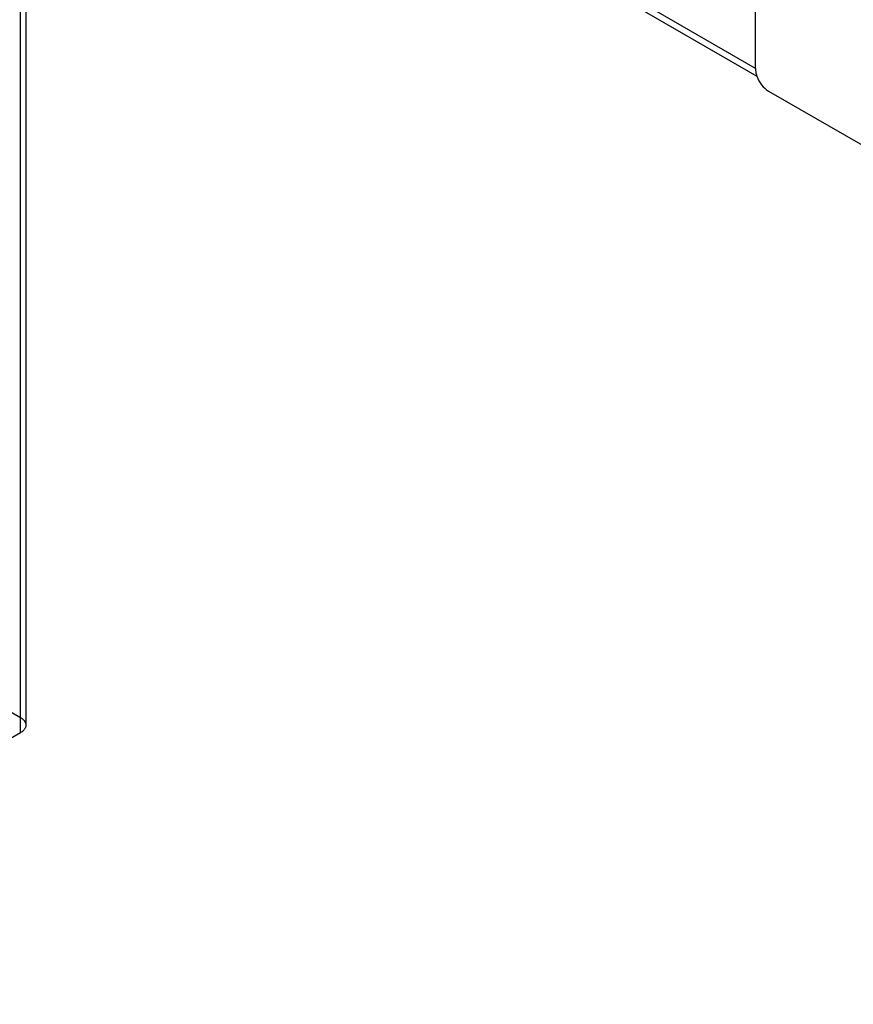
# Model space of a CAD drawing. Header units: inches. Extents: x 5 to 265, y 5 to 171.
# Tile 76 of 212: x 218.11 to 223.78, y 69.35 to 76.05. Entities that reach past the tile are written whole.
import ezdxf

# ---------------------------------------------------------------- set-up
doc = ezdxf.new("R2010")
doc.units = ezdxf.units.IN
doc.header["$LTSCALE"] = 14.96
doc.header["$MEASUREMENT"] = 0
doc.linetypes.add('HIDDEN', pattern=[0.2, 0.1, -0.1])
doc.layers.get('0').update_dxf_attribs({"linetype": 'CONTINUOUS'})
doc.layers.add('DEFAULT_2', color=7, linetype='HIDDEN')

msp = doc.modelspace()

# ---------------------------------------------------------------- linework, layer by layer
at = {"color": 7, "linetype": 'Continuous'}
for p, q in [((218.15, 137.3515), (218.15, 71.2483)), ((218.1123, 71.1956), (218.1123, 137.3323)), ((223.1186, 75.7218), (218.15, 78.5904)), ((218.15, 78.543), (223.1285, 75.6688)), ((223.1179, 75.7206), (223.1179, 77.7619)), ((223.2063, 75.5675), (224.3684, 74.8966)), ((218.1123, 71.1956), (204.1526, 63.136))]:
    msp.add_line(p, q, dxfattribs=at)
for points, knots in [([(223.1179, 75.7206), (223.1179, 75.7165), (223.1188, 75.6989), (223.123, 75.6815), (223.1275, 75.6688)], [0, 0, 0, 0, 0.232118, 1, 1, 1, 1]), ([(223.1275, 75.6688), (223.135, 75.6474), (223.1562, 75.6088), (223.1883, 75.5779), (223.2063, 75.5675)], [0, 0, 0, 0, 0.521528, 1, 1, 1, 1]), ([(218.1501, 71.2483), (218.1501, 71.2413), (218.1476, 71.2317), (218.1428, 71.2235), (218.1414, 71.2215)], [0, 0, 0, 0, 0.734798, 1, 1, 1, 1]), ([(218.1414, 71.2215), (218.1397, 71.219), (218.1316, 71.2087), (218.121, 71.2006), (218.1123, 71.1956)], [0, 0, 0, 0, 0.230339, 1, 1, 1, 1])]:
    msp.add_open_spline(points, degree=3, knots=knots, dxfattribs=at)
at = {"layer": 'DEFAULT_2', "color": 7, "linetype": 'HIDDEN'}
msp.add_line((217.4242, 71.6981), (218.1123, 71.3009), dxfattribs=at)
msp.add_open_spline([(218.1123, 71.3009), (218.1229, 71.2948), (218.1412, 71.2807), (218.1501, 71.2583), (218.1501, 71.2483)], degree=3, knots=[0, 0, 0, 0, 0.550026, 1, 1, 1, 1], dxfattribs=at)

doc.saveas('drawing.dxf')
